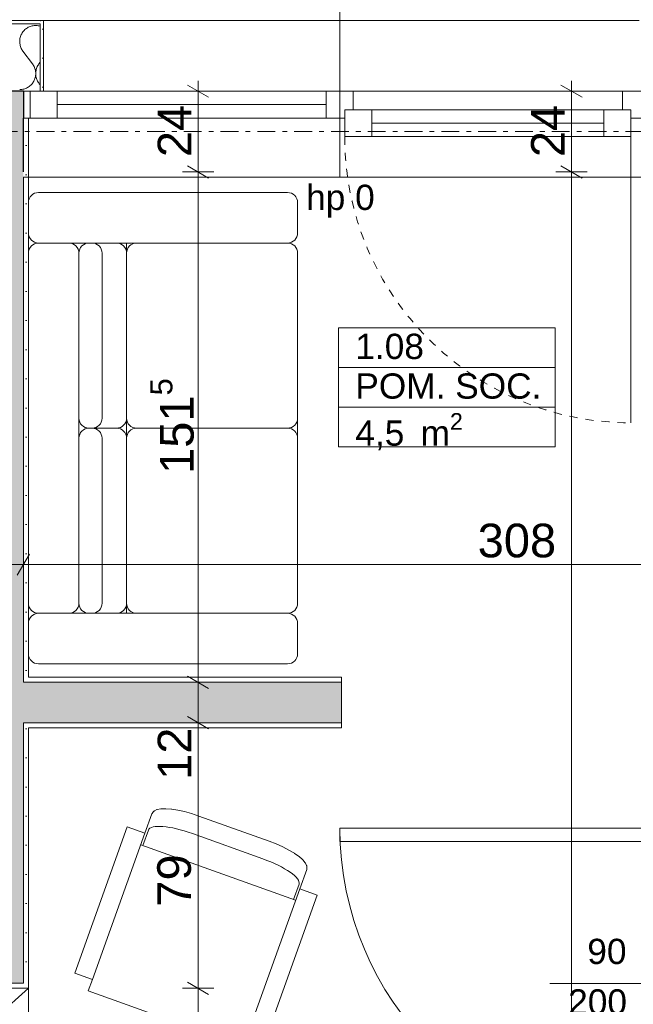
# Model space of a CAD drawing. Extents: x 100 to 2982, y 37 to 2050.
# Tile 121 of 135: x 1722 to 1904, y 1530 to 1823. Entities that reach past the tile are written whole.
import ezdxf
from ezdxf.xclip import XClip

# ---------------------------------------------------------------- set-up
doc = ezdxf.new("R2010")
doc.units = 0
doc.header["$MEASUREMENT"] = 0
doc.header["$XCLIPFRAME"] = 0
doc.linetypes.add('Przerywana', pattern=[24, 12, -12])
doc.linetypes.add('Przerywana podwójnie', pattern=[54.680554, 26.458333, -10.583333, 7.055556, -10.583333])
for name, color, linetype in [('210-A Pomieszczenia', 7, 'Continuous'), ('299-A Wymiary Opisy', 7, 'Continuous'), ('410-K Osie', 7, 'Continuous'), ('420-K Ściany', 7, 'Continuous'), ('820-G Rysunki Obrazki', 7, 'Continuous'), ('Drzwi ARCHICAD', 7, 'Continuous'), ('Nowe_320-W Umeblowanie', 7, 'Continuous'), ('Nowe_330-W Wyposażenie', 7, 'Continuous'), ('Okna ARCHICADa', 7, 'Continuous'), ('Znaczniki drzwi ARCHICADa', 7, 'Continuous'), ('Znaczniki okien ARCHICADa', 7, 'Continuous')]:
    doc.layers.add(name, color=color, linetype=linetype)
doc.styles.add('STYL_AUTOMATYCZNY_3', font='txt')
doc.styles.add('STYL_AUTOMATYCZNY_7', font='txt')
pattern_1 = [(0, (-18316.349, -206.5255), (0, 8.660254), [0, -5]), (0, (-18313.849, -202.195), (0, 8.660254), [0, -5])]

# ---------------------------------------------------------------- blocks, each defined once
blk = doc.blocks.new('*X24')
at = {"layer": '420-K Ściany', "color": 174, "linetype": 'Continuous', "lineweight": 5, "ltscale": 0.2}
for p, q in [((1722.88, 1819.35), (1722.69, 1819.12)), ((1723.08, 1819.58), (1722.88, 1819.35)), ((1723.3, 1819.79), (1723.08, 1819.58)), ((1723.54, 1819.99), (1723.3, 1819.79)), ((1723.78, 1820.17), (1723.54, 1819.99)), ((1724.04, 1820.34), (1723.78, 1820.17)), ((1724.3, 1820.49), (1724.04, 1820.34)), ((1724.58, 1820.62), (1724.3, 1820.49)), ((1724.86, 1820.74), (1724.58, 1820.62)), ((1725.15, 1820.84), (1724.86, 1820.74)), ((1725.45, 1820.91), (1725.15, 1820.84)), ((1725.75, 1820.97), (1725.45, 1820.91)), ((1726.05, 1821.01), (1725.75, 1820.97)), ((1726.36, 1821.03), (1726.05, 1821.01)), ((1726.66, 1821.03), (1726.36, 1821.03)), ((1726.97, 1821.01), (1726.66, 1821.03)), ((1727.27, 1820.97), (1726.97, 1821.01)), ((1727.57, 1820.91), (1727.27, 1820.97)), ((1727.84, 1820.84), (1727.57, 1820.91)), ((1721.76, 1816.57), (1721.75, 1816.26)), ((1721.78, 1816.87), (1721.76, 1816.57)), ((1721.83, 1817.17), (1721.78, 1816.87)), ((1721.9, 1817.47), (1721.83, 1817.17)), ((1721.99, 1817.77), (1721.9, 1817.47)), ((1722.09, 1818.05), (1721.99, 1817.77)), ((1722.22, 1818.33), (1722.09, 1818.05)), ((1722.36, 1818.6), (1722.22, 1818.33)), ((1722.51, 1818.86), (1722.36, 1818.6)), ((1722.69, 1819.12), (1722.51, 1818.86)), ((1721.75, 1816.26), (1721.76, 1815.96)), ((1721.76, 1815.96), (1721.79, 1815.65)), ((1721.79, 1815.65), (1721.84, 1815.35)), ((1721.84, 1815.35), (1721.9, 1815.05)), ((1721.9, 1815.05), (1721.99, 1814.76)), ((1721.99, 1814.76), (1722.1, 1814.47)), ((1722.1, 1814.47), (1722.22, 1814.2)), ((1722.22, 1814.2), (1722.36, 1813.92)), ((1722.36, 1813.92), (1722.52, 1813.66)), ((1722.52, 1813.66), (1722.7, 1813.41)), ((1722.7, 1813.41), (1725.56, 1809.6)), ((1725.73, 1809.36), (1725.56, 1809.6)), ((1725.89, 1809.1), (1725.73, 1809.36)), ((1726.03, 1808.83), (1725.89, 1809.1)), ((1726.15, 1808.56), (1726.03, 1808.83)), ((1726.26, 1808.28), (1726.15, 1808.56)), ((1726.34, 1807.99), (1726.26, 1808.28)), ((1726.41, 1807.7), (1726.34, 1807.99)), ((1726.46, 1807.4), (1726.41, 1807.7)), ((1726.6, 1807.7), (1726.55, 1807.4)), ((1726.67, 1807.99), (1726.6, 1807.7)), ((1726.76, 1808.28), (1726.67, 1807.99)), ((1726.87, 1808.56), (1726.76, 1808.28)), ((1726.99, 1808.83), (1726.87, 1808.56)), ((1727.13, 1809.1), (1726.99, 1808.83)), ((1727.29, 1809.36), (1727.13, 1809.1)), ((1727.46, 1809.6), (1727.29, 1809.36)), ((1727.84, 1810.11), (1727.46, 1809.6)), ((1725.94, 1804.48), (1726.07, 1804.75)), ((1726.07, 1804.75), (1726.19, 1805.03)), ((1726.19, 1805.03), (1726.29, 1805.31)), ((1726.29, 1805.31), (1726.37, 1805.6)), ((1726.37, 1805.6), (1726.43, 1805.9)), ((1726.43, 1805.9), (1726.48, 1806.2)), ((1726.5, 1807.1), (1726.46, 1807.4)), ((1726.48, 1806.2), (1726.5, 1806.5)), ((1726.51, 1806.8), (1726.5, 1807.1)), ((1726.5, 1806.5), (1726.51, 1806.8)), ((1726.52, 1807.1), (1726.51, 1806.8)), ((1726.51, 1806.8), (1726.51, 1806.5)), ((1726.51, 1806.5), (1726.54, 1806.2)), ((1726.55, 1807.4), (1726.52, 1807.1)), ((1726.54, 1806.2), (1726.58, 1805.9)), ((1726.58, 1805.9), (1726.65, 1805.6)), ((1726.65, 1805.6), (1726.73, 1805.31)), ((1726.73, 1805.31), (1726.83, 1805.03)), ((1726.83, 1805.03), (1726.95, 1804.75)), ((1726.95, 1804.75), (1727.08, 1804.48)), ((1721.75, 1801.99), (1722.05, 1801.99)), ((1722.05, 1801.99), (1722.35, 1802.02)), ((1722.35, 1802.02), (1722.64, 1802.07)), ((1722.64, 1802.07), (1722.94, 1802.14)), ((1722.94, 1802.14), (1723.23, 1802.22)), ((1723.23, 1802.22), (1723.51, 1802.32)), ((1723.51, 1802.32), (1723.79, 1802.44)), ((1723.79, 1802.44), (1724.05, 1802.58)), ((1724.05, 1802.58), (1724.31, 1802.74)), ((1724.31, 1802.74), (1724.56, 1802.91)), ((1724.56, 1802.91), (1724.8, 1803.09)), ((1724.8, 1803.09), (1725.02, 1803.29)), ((1725.02, 1803.29), (1725.24, 1803.51)), ((1725.24, 1803.51), (1725.43, 1803.73)), ((1725.43, 1803.73), (1725.62, 1803.97)), ((1725.62, 1803.97), (1725.78, 1804.22)), ((1725.78, 1804.22), (1725.94, 1804.48)), ((1727.08, 1804.48), (1727.23, 1804.22)), ((1727.23, 1804.22), (1727.4, 1803.97)), ((1727.4, 1803.97), (1727.58, 1803.73)), ((1727.58, 1803.73), (1727.78, 1803.51)), ((1727.78, 1803.51), (1727.84, 1803.45))]:
    blk.add_line(p, q, dxfattribs=at)
blk = doc.blocks.new('Rysunek_1_1', base_point=(-18316.35, -206.53))
at = {"layer": '420-K Ściany', "linetype": 'Continuous', "lineweight": 5}
h = blk.add_hatch(dxfattribs=at)
h.set_pattern_fill('Tynk_0001', color=176, style=0, pattern_type=2)
h.set_pattern_definition(pattern_1)
h.paths.add_polyline_path([(1727.84, 1822.51), (1288.8, 1822.51), (1288.8, 1821.51), (1727.84, 1821.51)])
h = blk.add_hatch(dxfattribs=at)
h.set_pattern_fill('Tynk_0001', color=176, style=0, pattern_type=2)
h.set_pattern_definition(pattern_1)
h.paths.add_polyline_path([(1727.84, 1822.51), (1727.84, 1821.51), (1727.84, 1801.51), (1728.84, 1801.51), (1728.84, 1822.51)])
at = {"layer": '420-K Ściany', "linetype": 'Continuous', "lineweight": 13}
for points in [[(1710.84, 1777.51), (1722.84, 1777.51), (1722.84, 1801.51), (1710.84, 1801.51)], [(1710.84, 1776.01), (1722.84, 1776.01), (1722.84, 1777.51), (1710.84, 1777.51)], [(1722.84, 1625.91), (1722.84, 1776.01), (1710.84, 1776.01), (1710.84, 1625.91)], [(1710.84, 1625.91), (1710.84, 1613.91), (1722.84, 1613.91), (1722.84, 1625.91)], [(1722.84, 1625.91), (1722.84, 1613.91), (1724.34, 1613.91), (1724.34, 1625.91)], [(1817.4, 1625.91), (1724.34, 1625.91), (1724.34, 1613.91), (1817.4, 1613.91)], [(1710.84, 1613.91), (1710.84, 1548.51), (1722.84, 1548.51), (1722.84, 1613.91)], [(1710.84, 1548.51), (1722.84, 1536.51), (1722.84, 1548.51)], [(1710.84, 1536.51), (1722.84, 1536.51), (1710.84, 1548.51)]]:
    blk.add_hatch(color=62, dxfattribs=at).paths.add_polyline_path(points)
at = {"layer": '420-K Ściany', "linetype": 'Continuous', "lineweight": 5}
h = blk.add_hatch(dxfattribs=at)
h.set_pattern_fill('Tynk_0001', color=180, style=0, pattern_type=2)
h.set_pattern_definition(pattern_1)
h.paths.add_polyline_path([(1724.34, 1776.01), (1724.34, 1793.51), (1722.84, 1793.51), (1722.84, 1777.51), (1722.84, 1776.01)])
h = blk.add_hatch(dxfattribs=at)
h.set_pattern_fill('Tynk_0001', color=180, style=0, pattern_type=2)
h.set_pattern_definition(pattern_1)
h.paths.add_polyline_path([(1724.34, 1627.41), (1724.34, 1776.01), (1722.84, 1776.01), (1722.84, 1627.41)])
h = blk.add_hatch(dxfattribs=at)
h.set_pattern_fill('Tynk_0001', color=180, style=0, pattern_type=2)
h.set_pattern_definition(pattern_1)
h.paths.add_polyline_path([(1722.84, 1627.41), (1722.84, 1625.91), (1724.34, 1625.91), (1724.34, 1627.41)])
h = blk.add_hatch(dxfattribs=at)
h.set_pattern_fill('Tynk_0001', color=180, style=0, pattern_type=2)
h.set_pattern_definition(pattern_1)
h.paths.add_polyline_path([(1817.4, 1627.41), (1724.34, 1627.41), (1724.34, 1625.91), (1817.4, 1625.91)])
h = blk.add_hatch(dxfattribs=at)
h.set_pattern_fill('Tynk_0001', color=180, style=0, pattern_type=2)
h.set_pattern_definition(pattern_1)
h.paths.add_polyline_path([(1722.84, 1613.91), (1722.84, 1612.41), (1724.34, 1612.41), (1724.34, 1613.91)])
h = blk.add_hatch(dxfattribs=at)
h.set_pattern_fill('Tynk_0001', color=180, style=0, pattern_type=2)
h.set_pattern_definition(pattern_1)
h.paths.add_polyline_path([(1722.84, 1612.41), (1722.84, 1536.51), (1724.34, 1536.51), (1724.34, 1612.41)])
h = blk.add_hatch(dxfattribs=at)
h.set_pattern_fill('Tynk_0001', color=180, style=0, pattern_type=2)
h.set_pattern_definition(pattern_1)
h.paths.add_polyline_path([(1724.34, 1612.41), (1817.4, 1612.41), (1817.4, 1613.91), (1724.34, 1613.91)])
h = blk.add_hatch(dxfattribs=at)
h.set_pattern_fill('Tynk_0001', color=180, style=0, pattern_type=2)
h.set_pattern_definition(pattern_1)
h.paths.add_polyline_path([(1660.95, 1536.51), (1660.95, 1535.01), (1722.84, 1535.01), (1722.84, 1536.51)])
h = blk.add_hatch(dxfattribs=at)
h.set_pattern_fill('Tynk_0001', color=180, style=0, pattern_type=2)
h.set_pattern_definition(pattern_1)
h.paths.add_polyline_path([(1722.84, 1536.51), (1724.34, 1535.01), (1724.34, 1536.51)])
h = blk.add_hatch(dxfattribs=at)
h.set_pattern_fill('Tynk_0001', color=180, style=0, pattern_type=2)
h.set_pattern_definition(pattern_1)
h.paths.add_polyline_path([(1722.84, 1536.51), (1722.84, 1535.01), (1724.34, 1535.01)])
at = {"layer": '210-A Pomieszczenia', "color": 6, "linetype": 'Continuous', "lineweight": 13, "ltscale": 0.2}
for p, q in [((1816.48, 1731.18), (1880.86, 1731.18)), ((1816.48, 1719.39), (1816.48, 1731.18)), ((1880.86, 1731.18), (1880.86, 1719.39)), ((1880.86, 1719.39), (1816.48, 1719.39)), ((1816.48, 1719.39), (1880.86, 1719.39)), ((1816.48, 1707.61), (1816.48, 1719.39)), ((1880.86, 1719.39), (1880.86, 1707.61)), ((1880.86, 1707.61), (1816.48, 1707.61)), ((1816.48, 1707.61), (1880.86, 1707.61)), ((1816.48, 1695.82), (1816.48, 1707.61)), ((1880.86, 1707.61), (1880.86, 1695.82)), ((1880.86, 1695.82), (1816.48, 1695.82))]:
    blk.add_line(p, q, dxfattribs=at)
at = {"layer": '299-A Wymiary Opisy', "color": 45, "linetype": 'Continuous', "lineweight": 15, "ltscale": 0.2}
for p, q in [((1777.89, 1799.7), (1771.64, 1803.31)), ((1888.84, 1799.7), (1882.59, 1803.31)), ((1771.64, 1779.31), (1777.89, 1775.7)), ((1882.59, 1779.31), (1888.84, 1775.7)), ((1724.64, 1664.02), (1721.03, 1657.77)), ((1771.64, 1627.72), (1777.89, 1624.11)), ((1771.64, 1615.72), (1777.89, 1612.11)), ((1771.64, 1536.81), (1777.89, 1533.2))]:
    blk.add_line(p, q, dxfattribs=at)
at = {"layer": '299-A Wymiary Opisy', "color": 85, "linetype": 'Continuous', "lineweight": 13, "ltscale": 0.2}
for p, q in [((1774.76, 1801.51), (1774.76, 1804.57)), ((1885.71, 1801.51), (1885.71, 1804.57)), ((1779.45, 1801.51), (1770.08, 1801.51)), ((1774.76, 1777.51), (1774.76, 1801.51)), ((1890.4, 1801.51), (1881.02, 1801.51)), ((1885.71, 1777.51), (1885.71, 1801.51)), ((1779.45, 1777.51), (1770.08, 1777.51)), ((1774.76, 1625.91), (1774.76, 1777.51)), ((1890.4, 1777.51), (1881.02, 1777.51)), ((1885.71, 1204.51), (1885.71, 1777.51)), ((1722.84, 1656.21), (1722.84, 1665.58)), ((1710.84, 1660.9), (1722.84, 1660.9)), ((1722.84, 1660.9), (2030.8, 1660.9)), ((1779.45, 1625.91), (1770.08, 1625.91)), ((1774.76, 1613.91), (1774.76, 1625.91)), ((1779.45, 1613.91), (1770.08, 1613.91)), ((1774.76, 1535.01), (1774.76, 1613.91)), ((1779.45, 1535.01), (1770.08, 1535.01)), ((1774.76, 1421.01), (1774.76, 1535.01))]:
    blk.add_line(p, q, dxfattribs=at)
at = {"layer": '410-K Osie', "color": 4, "linetype": 'Przerywana podwójnie', "lineweight": 13, "ltscale": 0.2}
blk.add_line((589.42, 1789.51), (2255.56, 1789.51), dxfattribs=at)
blk.add_line((589.42, 1789.51), (2255.56, 1789.51), dxfattribs=at)
at = {"layer": '420-K Ściany', "color": 47, "linetype": 'Continuous', "lineweight": 15, "ltscale": 0.2}
for p, q in [((1727.84, 1822.51), (1728.84, 1822.51)), ((1728.84, 1801.51), (1728.84, 1822.51)), ((1727.84, 1801.51), (1722.84, 1801.51)), ((1727.84, 1801.51), (1728.84, 1801.51)), ((1722.84, 1793.51), (1724.34, 1793.51)), ((1724.34, 1793.51), (1724.34, 1776.01)), ((1722.84, 1776.01), (1724.34, 1776.01))]:
    blk.add_line(p, q, dxfattribs=at)
at = {"layer": '420-K Ściany', "color": 67, "linetype": 'Continuous', "lineweight": 13, "ltscale": 0.2}
for p, q in [((1727.84, 1821.51), (1288.8, 1821.51)), ((1727.84, 1821.51), (1727.84, 1801.51)), ((1722.84, 1625.91), (1722.84, 1776.01)), ((1724.34, 1625.91), (1722.84, 1625.91)), ((1724.34, 1625.91), (1722.84, 1625.91)), ((1817.4, 1625.91), (1724.34, 1625.91)), ((1722.84, 1613.91), (1724.34, 1613.91)), ((1722.84, 1548.51), (1722.84, 1613.91)), ((1722.84, 1613.91), (1724.34, 1613.91)), ((1724.34, 1613.91), (1817.4, 1613.91)), ((1722.84, 1536.51), (1722.84, 1548.51)), ((1722.84, 1536.51), (1722.84, 1548.51)), ((1710.84, 1536.51), (1722.84, 1536.51))]:
    blk.add_line(p, q, dxfattribs=at)
at = {"layer": '420-K Ściany', "color": 27, "linetype": 'Continuous', "lineweight": 25, "ltscale": 0.2}
for p, q in [((1722.84, 1801.51), (1710.84, 1801.51)), ((1722.84, 1801.51), (1722.84, 1793.51)), ((1722.84, 1777.51), (1722.84, 1793.51))]:
    blk.add_line(p, q, dxfattribs=at)
at = {"layer": '420-K Ściany', "color": 47, "linetype": 'Continuous', "lineweight": 15, "ltscale": 0.2, "flags": 128}
for points in [[(1727.84, 1822.51), (1288.8, 1822.51)], [(1724.34, 1627.41), (1724.34, 1776.01)], [(1817.4, 1627.41), (1724.34, 1627.41)], [(1817.4, 1627.41), (1817.4, 1625.91)], [(1817.4, 1625.91), (1817.4, 1613.91)], [(1724.34, 1536.51), (1724.34, 1612.41)], [(1724.34, 1612.41), (1817.4, 1612.41)], [(1817.4, 1613.91), (1817.4, 1612.41)], [(1724.34, 1535.01), (1724.34, 1536.51)], [(1660.95, 1535.01), (1724.34, 1535.01)]]:
    blk.add_lwpolyline(points, dxfattribs=at)
at = {"layer": 'Drzwi ARCHICAD', "color": 3, "linetype": 'Continuous', "lineweight": 13, "ltscale": 0.2}
for p, q in [((1816.9, 1582.61), (1909.3, 1582.61)), ((1816.9, 1578.61), (1816.9, 1582.61)), ((1909.3, 1578.61), (1816.9, 1578.61))]:
    blk.add_line(p, q, dxfattribs=at)
blk.add_arc((1909.3, 1582.61), 92.4, 180, 270, dxfattribs=at)
at = {"layer": 'Nowe_320-W Umeblowanie', "color": 4, "linetype": 'Continuous', "lineweight": 13, "ltscale": 0.2}
for p, q in [((1743.35, 1537.63), (1758.94, 1581.07)), ((1758.36, 1577.46), (1759.99, 1582.02)), ((1773.08, 1581), (1794, 1573.49)), ((1757.73, 1577.68), (1803.74, 1561.16)), ((1803.11, 1561.39), (1804.75, 1565.95)), ((1789.36, 1521.11), (1804.96, 1564.55))]:
    blk.add_line(p, q, dxfattribs=at)
at = {"layer": 'Nowe_320-W Umeblowanie', "color": 4, "linetype": 'Continuous', "lineweight": 13, "ltscale": 0.2, "flags": 128}
blk.add_lwpolyline([(1794.59, 1519.24), (1810.19, 1562.68), (1804.96, 1564.56), (1807.03, 1570.32), (1807.05, 1570.37), (1807.07, 1570.49), (1807.09, 1571.15), (1807.09, 1571.26), (1807.06, 1571.37), (1807.02, 1571.48), (1806.67, 1572.24), (1806.61, 1572.33), (1805.9, 1573.18), (1805.83, 1573.25), (1804.78, 1574.16), (1803.42, 1575.11), (1803.36, 1575.15), (1801.75, 1576.09), (1799.93, 1577.02), (1797.95, 1577.9), (1795.85, 1578.71), (1774.98, 1586.2), (1772.84, 1586.91), (1770.75, 1587.5), (1768.76, 1587.94), (1766.92, 1588.23), (1766.84, 1588.24), (1765.2, 1588.37), (1763.81, 1588.34), (1763.71, 1588.33), (1762.62, 1588.13), (1762.52, 1588.09), (1761.76, 1587.73), (1761.66, 1587.68), (1761.57, 1587.6), (1761.5, 1587.52), (1761.1, 1586.99), (1761.04, 1586.89), (1761.02, 1586.84), (1758.95, 1581.08), (1753.72, 1582.96), (1738.12, 1539.52), (1743.35, 1537.64), (1742.13, 1534.25), (1788.14, 1517.72)], dxfattribs=at)
at = {"layer": 'Nowe_320-W Umeblowanie', "color": 4, "linetype": 'Continuous', "lineweight": 13, "ltscale": 0.2}
for centre, start_param, end_param in [((1771.91, 1577.74), 4.712389, 6.283185), ((1792.83, 1570.23), 3.141593, 4.712389)]:
    blk.add_ellipse(centre, major_axis=(-11.92, 4.28), ratio=0.273279, start_param=start_param, end_param=end_param, dxfattribs=at)
at = {"layer": 'Nowe_330-W Wyposażenie', "color": 4, "linetype": 'Continuous', "lineweight": 13, "ltscale": 0.2}
for p, q in [((1801.34, 1771.41), (1727.34, 1771.41)), ((1724.34, 1768.41), (1724.34, 1759.41)), ((1804.34, 1759.41), (1804.34, 1768.41)), ((1736.34, 1756.41), (1727.34, 1756.41)), ((1727.34, 1756.41), (1801.34, 1756.41)), ((1742.34, 1756.41), (1736.34, 1756.41)), ((1743.23, 1756.41), (1742.34, 1756.41)), ((1750.5, 1756.41), (1743.23, 1756.41)), ((1756.5, 1756.41), (1750.5, 1756.41)), ((1753.5, 1756.41), (1753.5, 1753.41)), ((1801.34, 1756.41), (1756.5, 1756.41)), ((1801.34, 1756.41), (1756.5, 1756.41)), ((1724.34, 1753.41), (1724.34, 1649.41)), ((1739.34, 1649.41), (1739.34, 1753.41)), ((1739.34, 1753.41), (1739.34, 1704.41)), ((1746.23, 1704.41), (1746.23, 1753.41)), ((1753.5, 1753.41), (1753.5, 1704.41)), ((1753.5, 1753.41), (1753.5, 1649.41)), ((1753.5, 1704.41), (1753.5, 1753.41)), ((1804.34, 1704.41), (1804.34, 1753.41)), ((1804.34, 1649.41), (1804.34, 1753.41)), ((1743.23, 1701.41), (1742.34, 1701.41)), ((1742.34, 1701.41), (1743.23, 1701.41)), ((1750.5, 1701.41), (1743.23, 1701.41)), ((1743.23, 1701.41), (1750.5, 1701.41)), ((1801.34, 1701.41), (1756.5, 1701.41)), ((1756.5, 1701.41), (1801.34, 1701.41)), ((1739.34, 1698.41), (1739.34, 1649.41)), ((1746.23, 1649.41), (1746.23, 1698.41)), ((1753.5, 1698.41), (1753.5, 1649.41)), ((1753.5, 1649.41), (1753.5, 1698.41)), ((1804.34, 1649.41), (1804.34, 1698.41)), ((1753.5, 1646.41), (1753.5, 1649.41)), ((1727.34, 1646.41), (1736.34, 1646.41)), ((1801.34, 1646.41), (1727.34, 1646.41)), ((1742.34, 1646.41), (1736.34, 1646.41)), ((1742.34, 1646.41), (1743.23, 1646.41)), ((1743.23, 1646.41), (1750.5, 1646.41)), ((1750.5, 1646.41), (1756.5, 1646.41)), ((1756.5, 1646.41), (1801.34, 1646.41)), ((1756.5, 1646.41), (1801.34, 1646.41)), ((1724.34, 1643.41), (1724.34, 1634.41)), ((1804.34, 1634.41), (1804.34, 1643.41)), ((1727.34, 1631.41), (1801.34, 1631.41)), ((1724.34, 1535.01), (1664.15, 1481.01))]:
    blk.add_line(p, q, dxfattribs=at)
at = {"layer": 'Nowe_330-W Wyposażenie', "color": 4, "linetype": 'Continuous', "lineweight": 13, "ltscale": 0.2, "flags": 128}
blk.add_lwpolyline([(1724.34, 1535.01), (1724.34, 1481.01), (1664.15, 1481.01), (1664.15, 1535.01)], close=True, dxfattribs=at)
at = {"layer": 'Nowe_330-W Wyposażenie', "color": 4, "linetype": 'Continuous', "lineweight": 13, "ltscale": 0.2}
for centre, start, end in [((1727.34, 1768.41), 90, 180), ((1801.34, 1768.41), 0, 90), ((1727.34, 1759.41), 180, 270), ((1801.34, 1759.41), 270, 0), ((1727.34, 1753.41), 90, 180), ((1736.34, 1753.41), 0, 90), ((1742.34, 1753.41), 90, 180), ((1743.23, 1753.41), 0, 90), ((1750.5, 1753.41), 0, 90), ((1756.5, 1753.41), 90, 180), ((1756.5, 1753.41), 90, 180), ((1801.34, 1753.41), 0, 90), ((1801.34, 1753.41), 0, 90), ((1742.34, 1704.41), 180, 270), ((1743.23, 1704.41), 270, 0), ((1750.5, 1704.41), 270, 0), ((1756.5, 1704.41), 180, 270), ((1801.34, 1704.41), 270, 0), ((1742.34, 1698.41), 90, 180), ((1743.23, 1698.41), 0, 90), ((1750.5, 1698.41), 0, 90), ((1756.5, 1698.41), 90, 180), ((1801.34, 1698.41), 0, 90), ((1727.34, 1649.41), 180, 270), ((1736.34, 1649.41), 270, 0), ((1742.34, 1649.41), 180, 270), ((1743.23, 1649.41), 270, 0), ((1750.5, 1649.41), 270, 0), ((1756.5, 1649.41), 180, 270), ((1756.5, 1649.41), 180, 270), ((1801.34, 1649.41), 270, 0), ((1801.34, 1649.41), 270, 0), ((1727.34, 1643.41), 90, 180), ((1801.34, 1643.41), 0, 90), ((1727.34, 1634.41), 180, 270), ((1801.34, 1634.41), 270, 0)]:
    blk.add_arc(centre, 3, start, end, dxfattribs=at)
at = {"layer": 'Okna ARCHICADa', "color": 3, "linetype": 'Continuous', "lineweight": 13, "ltscale": 0.2}
for p, q in [((1727.84, 1822.51), (1905.84, 1822.51)), ((1812.84, 1801.51), (1732.84, 1801.51)), ((1900.84, 1801.51), (1820.84, 1801.51)), ((1732.84, 1797.51), (1812.84, 1797.51)), ((1732.84, 1793.51), (1812.84, 1793.51)), ((1826.34, 1788.01), (1895.34, 1788.01)), ((1724.34, 1776.01), (1909.34, 1776.01))]:
    blk.add_line(p, q, dxfattribs=at)
at = {"layer": 'Okna ARCHICADa', "color": 47, "linetype": 'Continuous', "lineweight": 15, "ltscale": 0.2}
for p, q in [((1727.84, 1822.51), (1728.84, 1822.51)), ((1728.84, 1801.51), (1728.84, 1822.51)), ((1727.84, 1801.51), (1722.84, 1801.51)), ((1727.84, 1801.51), (1722.84, 1801.51)), ((1724.34, 1793.51), (1724.34, 1776.01)), ((1722.84, 1776.01), (1724.34, 1776.01))]:
    blk.add_line(p, q, dxfattribs=at)
at = {"layer": 'Okna ARCHICADa', "color": 3, "linetype": 'Przerywana', "lineweight": 13, "ltscale": 0.2}
blk.add_line((1728.84, 1822.51), (1904.84, 1822.51), dxfattribs=at)
at = {"layer": 'Okna ARCHICADa', "color": 23, "linetype": 'Continuous', "lineweight": 15, "ltscale": 0.2}
for p, q in [((1724.84, 1801.51), (1722.84, 1801.51)), ((1732.84, 1801.51), (1724.84, 1801.51)), ((1732.84, 1793.51), (1732.84, 1801.51)), ((1816.84, 1801.51), (1812.84, 1801.51)), ((1812.84, 1801.51), (1812.84, 1793.51)), ((1820.84, 1801.51), (1816.84, 1801.51)), ((1820.84, 1796.01), (1820.84, 1801.51)), ((1908.84, 1801.51), (1900.84, 1801.51)), ((1900.84, 1801.51), (1900.84, 1796.01)), ((1818.34, 1793.51), (1818.34, 1796.01)), ((1818.34, 1796.01), (1820.84, 1796.01)), ((1826.34, 1796.01), (1818.34, 1796.01)), ((1818.34, 1796.01), (1818.34, 1788.01)), ((1826.34, 1788.01), (1826.34, 1796.01)), ((1895.34, 1796.01), (1826.34, 1796.01)), ((1903.34, 1796.01), (1895.34, 1796.01)), ((1895.34, 1796.01), (1895.34, 1788.01)), ((1900.84, 1796.01), (1903.34, 1796.01)), ((1903.34, 1796.01), (1903.34, 1793.51)), ((1903.34, 1788.01), (1903.34, 1796.01)), ((1722.84, 1793.51), (1724.84, 1793.51)), ((1724.84, 1793.51), (1732.84, 1793.51)), ((1812.84, 1793.51), (1816.84, 1793.51)), ((1816.84, 1793.51), (1818.34, 1793.51)), ((1903.34, 1793.51), (1908.84, 1793.51)), ((1826.34, 1792.01), (1895.34, 1792.01)), ((1818.34, 1788.01), (1826.34, 1788.01)), ((1826.34, 1788.01), (1895.34, 1788.01)), ((1895.34, 1788.01), (1903.34, 1788.01))]:
    blk.add_line(p, q, dxfattribs=at)
at = {"layer": 'Okna ARCHICADa', "color": 27, "linetype": 'Continuous', "lineweight": 25, "ltscale": 0.2}
blk.add_line((1722.84, 1801.51), (1722.84, 1793.51), dxfattribs=at)
blk.add_line((1722.84, 1801.51), (1722.84, 1793.51), dxfattribs=at)
at = {"layer": 'Okna ARCHICADa', "color": 161, "linetype": 'Continuous', "lineweight": 5, "ltscale": 0.2}
for p, q in [((1724.84, 1801.51), (1724.84, 1793.51)), ((1903.34, 1788.01), (1903.34, 1703.01))]:
    blk.add_line(p, q, dxfattribs=at)
at = {"layer": 'Okna ARCHICADa', "color": 161, "linetype": 'Przerywana', "lineweight": 5, "ltscale": 0.2}
blk.add_arc((1903.34, 1788.01), 85, 180, 270, dxfattribs=at)
at = {"layer": 'Okna ARCHICADa', "color": 3, "linetype": 'Continuous', "lineweight": 13, "ltscale": 0.2}
blk.add_point((1727.84, 1822.51), dxfattribs=at)
at = {"layer": 'Znaczniki drzwi ARCHICADa', "color": 45, "linetype": 'Continuous', "lineweight": 15, "ltscale": 0.2}
blk.add_line((1932.12, 1536.41), (1879.3, 1536.41), dxfattribs=at)
at = {"layer": 'Znaczniki okien ARCHICADa', "color": 45, "linetype": 'Continuous', "lineweight": 15, "ltscale": 0.2}
blk.add_line((1816.84, 1842.05), (1816.84, 1776.01), dxfattribs=at)
at = {"color": 65, "linetype": 'Continuous', "lineweight": 13, "ltscale": 0.2}
blk.add_blockref('*X24', (0, 0), dxfattribs=at)
at = {"layer": '210-A Pomieszczenia', "color": 6, "linetype": 'Continuous', "lineweight": 13, "char_height": 7.5, "attachment_point": 1}
for s, insert, style in [('\\A1;{\\pql;\\pt0,25;\\fArial|b0|i0|c238|p38;1.08\\fArial|b0|i0|c238|p38;\\A1{\\H.66x;\\S^  ;}\\fArial|b0|i0|c238|p38;\\fArial|b0|i0|c238|p38;\\A1{\\H.66x;\\S^  ;}}', (1821.48, 1729.46), 'STYL_AUTOMATYCZNY_3'), ('\\A1;{\\pql;\\pt0,230;\\fArial|b0|i0|c0|p38;POM. SOC.\\fArial|b0|i0|c0|p38;\\A1{\\H.66x;\\S^  ;}\\fArial|b0|i0|c0|p38;\\fArial|b0|i0|c0|p38;\\A1{\\H.66x;\\S^  ;}}', (1821.48, 1717.68), 'STYL_AUTOMATYCZNY_7'), ('\\A1;{\\pql;\\pt0,25;\\fArial|b0|i0|c238|p38;4,5\\fArial|b0|i0|c238|p38;\\A1{\\H.66x;\\S^  ;}\\fArial|b0|i0|c238|p38; m\\fArial|b0|i0|c238|p38;\\A1{\\H.66x;\\S2^  ;}}', (1821.48, 1705.89), 'STYL_AUTOMATYCZNY_3')]:
    blk.add_mtext(s, dxfattribs=dict(at, insert=insert, style=style))
at = {"layer": '299-A Wymiary Opisy', "color": 46, "linetype": 'Continuous', "lineweight": 15, "char_height": 10, "width": 15.1772, "attachment_point": 7, "rotation": 90, "style": 'STYL_AUTOMATYCZNY_7'}
for s, insert in [('\\A1;{\\pql;\\fArial|b0|i0|c0|p38;24}', (1772.76, 1781.92)), ('\\A1;{\\pql;\\fArial|b0|i0|c0|p38;24}', (1883.71, 1781.92)), ('\\A1;{\\pql;\\fArial|b0|i0|c0|p38;12}', (1772.76, 1596.93)), ('\\A1;{\\pql;\\fArial|b0|i0|c0|p38;79}', (1772.76, 1559.28))]:
    blk.add_mtext(s, dxfattribs=dict(at, insert=insert))
at = {"layer": '299-A Wymiary Opisy', "color": 46, "linetype": 'Continuous', "lineweight": 15, "insert": (1776.36, 1687.82), "char_height": 10, "attachment_point": 7, "rotation": 90, "style": 'STYL_AUTOMATYCZNY_3'}
blk.add_mtext('\\A1;{\\pql;\\fArial|b0|i0|c238|p38;151\\fArial|b0|i0|c238|p38;\\A1{\\H.66x;\\S5^  ;}}', dxfattribs=at)
at = {"layer": '299-A Wymiary Opisy', "color": 46, "linetype": 'Continuous', "lineweight": 15, "insert": (1857.85, 1662.9), "char_height": 10, "width": 22.7658, "attachment_point": 7, "style": 'STYL_AUTOMATYCZNY_7'}
blk.add_mtext('\\A1;{\\pql;\\fArial|b0|i0|c0|p38;308}', dxfattribs=at)
at = {"layer": '299-A Wymiary Opisy', "color": 46, "linetype": 'Continuous', "lineweight": 15, "insert": (1796.09, 1493.81), "char_height": 10, "attachment_point": 7, "style": 'STYL_AUTOMATYCZNY_3'}
blk.add_mtext('\\A1;{\\pql;\\fArial|b0|i0|c238|p38;186\\fArial|b0|i0|c238|p38;\\A1{\\H.66x;\\S5^  ;}}', dxfattribs=at)
at = {"layer": 'Znaczniki drzwi ARCHICADa', "color": 7, "linetype": 'Continuous', "lineweight": 13, "char_height": 7.5, "attachment_point": 7, "style": 'STYL_AUTOMATYCZNY_3'}
for s, insert in [('\\A1;{\\pql;\\pt0;\\fArial|b0|i0|c238|p38;90\\fArial|b0|i0|c238|p38;\\A1{\\H.66x;\\S^  ;}\\fArial|b0|i0|c238|p38;\\fArial|b0|i0|c238|p38;}', (1890.42, 1540.04)), ('\\A1;{\\pql;\\pt0;\\fArial|b0|i0|c238|p38;200\\fArial|b0|i0|c238|p38;\\A1{\\H.66x;\\S^  ;}\\fArial|b0|i0|c238|p38;\\fArial|b0|i0|c238|p38;}', (1884.73, 1525.04))]:
    blk.add_mtext(s, dxfattribs=dict(at, insert=insert))
at = {"layer": 'Znaczniki okien ARCHICADa', "color": 7, "linetype": 'Continuous', "lineweight": 13, "insert": (1806.86, 1763.97), "char_height": 7.5, "attachment_point": 7, "style": 'STYL_AUTOMATYCZNY_3'}
blk.add_mtext('\\A1;{\\pql;\\pt0;\\fArial|b0|i0|c238|p38;hp 0\\fArial|b0|i0|c238|p38;\\A1{\\H.66x;\\S^  ;}\\fArial|b0|i0|c238|p38;\\fArial|b0|i0|c238|p38;}', dxfattribs=at)

msp = doc.modelspace()

# ---------------------------------------------------------------- block references
at = {"layer": '820-G Rysunki Obrazki', "color": 65, "linetype": 'Continuous', "lineweight": 13, "ltscale": 0.2}
ref = msp.add_blockref('Rysunek_1_1', (-18316.35, -206.53), dxfattribs=at)
XClip(ref).set_block_clipping_path([(244.527027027, 76.8014120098), (2570.9054054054, 2022.1162324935)])

doc.saveas('drawing.dxf')
